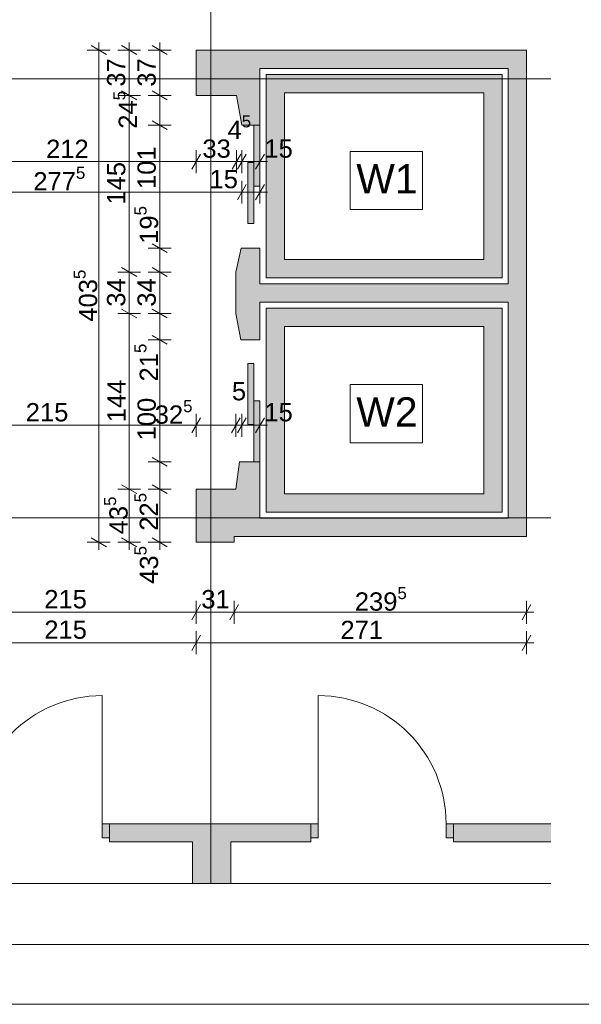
# Paper-space layout 'A-02 INWENTARYZACJA - PIĘTRO -1' of a CAD drawing. Header units: millimetres. Extents: x 0 to 594, y 0 to 350.
# Tile 5 of 10: x 237 to 283, y 0 to 81. Entities that reach past the tile are written whole.
import ezdxf
from ezdxf.xclip import XClip

# ---------------------------------------------------------------- set-up
doc = ezdxf.new("R2010")
doc.units = ezdxf.units.MM
doc.header["$MEASUREMENT"] = 0
doc.header["$XCLIPFRAME"] = 0
for name, pattern in [('ACAD_ISO03W100', [300, 120, -180]), ('DASHDOTX2', [1000, 500, -250, 0, -250]), ('PRZERYWANA_DU_A', [550, 350.0000000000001, -199.9999999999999])]:
    doc.linetypes.add(name, pattern=pattern)
for name, color, linetype, lineweight in [('0_Nr_pióra__2', 8, 'Continuous', 13), ('A_Arkusz_Nr_pióra__1', 7, 'Continuous', 20), ('A_linie przekroju_Nr_pióra__1', 7, 'Continuous', 20), ('A_opis pomieszczeń_Nr_pióra__1', 7, 'Continuous', 20), ('A_winda_Nr_pióra__1', 7, 'Continuous', 20), ('A_wymiary_Nr_pióra__1', 7, 'Continuous', 20), ('A_wymiary_Nr_pióra__2', 8, 'Continuous', 13), ('A_ściany_Nr_pióra__1', 7, 'Continuous', 20), ('Drzwi Archicad_Nr_pióra__1', 7, 'Continuous', 20)]:
    doc.layers.add(name, color=color, linetype=linetype, lineweight=lineweight)
doc.layers.add('A_osie_Nr_pióra__16', color=7, linetype='Continuous', lineweight=5, true_color=0x0f0f0f)
for name, color, linetype in [('A_podrys', 7, 'Continuous'), ('A_winda', 7, 'Continuous'), ('A_ściany', 7, 'Continuous'), ('Drzwi Archicad', 7, 'Continuous')]:
    doc.layers.add(name, color=color, linetype=linetype)
doc.styles.add('STYL_AUTOMATYCZNY_1', font='arial.ttf')
doc.styles.add('STYL_AUTOMATYCZNY_4', font='arial.ttf')

# ---------------------------------------------------------------- blocks, each defined once
blk = doc.blocks.new('Rysunek_2_2', base_point=(-1588.841559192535, -369.1745078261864))
at = {"layer": 'A_winda', "linetype": 'Continuous', "lineweight": 0, "true_color": 0xfdfdfd}
h = blk.add_hatch(color=7, dxfattribs=at)
h.paths.add_polyline_path([(256.9897747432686, 76.25032627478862), (256.9897747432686, 59.57582627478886), (276.3497747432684, 59.57582627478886), (276.3497747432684, 76.25032627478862)])
h.paths.add_polyline_path([(274.8497747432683, 74.75032627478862), (274.8497747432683, 61.07582627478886), (258.4897747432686, 61.07582627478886), (258.4897747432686, 74.75032627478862)], flags=0)
for points in [[(255.9897747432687, 67.09894803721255), (256.4897747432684, 67.09894803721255), (256.4897747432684, 72.09894803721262), (255.9897747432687, 72.09894803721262)], [(255.4897747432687, 64.03951074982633), (255.9897747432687, 64.03951074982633), (255.9897747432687, 69.03951074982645), (255.4897747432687, 69.03951074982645)], [(255.4897747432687, 52.54004561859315), (255.4897747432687, 47.5400456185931), (255.9897747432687, 47.5400456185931), (255.9897747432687, 52.54004561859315)], [(255.9897747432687, 49.48060833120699), (255.9897747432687, 44.48060833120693), (256.4897747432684, 44.48060833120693), (256.4897747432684, 49.48060833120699)]]:
    blk.add_hatch(color=7, dxfattribs=at).paths.add_polyline_path(points)
h = blk.add_hatch(color=7, dxfattribs=at)
h.paths.add_polyline_path([(276.3497747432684, 57.0758262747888), (256.9897747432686, 57.0758262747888), (256.9897747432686, 40.36832627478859), (276.3497747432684, 40.36832627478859)])
h.paths.add_polyline_path([(274.8497747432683, 55.5758262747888), (274.8497747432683, 41.86832627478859), (258.4897747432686, 41.86832627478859), (258.4897747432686, 55.5758262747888)], flags=0)
at = {"layer": 'A_ściany', "linetype": 'Continuous', "lineweight": 0, "true_color": 0x000000}
for points in [[(251.2597747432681, 74.53753126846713), (254.5563791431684, 74.53753126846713), (254.9997748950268, 72.0989481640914), (256.4897747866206, 72.09894756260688), (256.4897747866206, 78.25032627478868), (251.2597747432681, 78.25032627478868)], [(278.3497747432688, 78.25032627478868), (256.4897747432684, 78.25032627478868), (256.4897747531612, 76.75032627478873), (278.3497747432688, 76.75032627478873)], [(278.3497747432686, 38.36832627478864), (278.3497747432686, 76.75032627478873), (276.8497747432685, 76.75032627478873), (276.8497747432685, 39.86832627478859)], [(254.5035742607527, 56.64935711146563), (254.9107508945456, 54.48060894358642), (256.4897749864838, 54.4806082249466), (256.4897753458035, 61.99894799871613), (254.9497741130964, 61.99894799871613), (254.5035742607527, 60.04935693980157)], [(256.4897748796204, 57.57582627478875), (276.8497747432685, 57.57582627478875), (276.8497747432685, 59.07582627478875), (256.4897748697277, 59.07582627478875)], [(254.515534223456, 42.23753090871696), (251.2597747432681, 42.23753090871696), (251.2597747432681, 37.88542103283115), (254.3786890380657, 37.88542103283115), (254.3786890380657, 38.36832577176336), (256.4897746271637, 38.36832577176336), (256.4897749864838, 44.48060799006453), (254.810750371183, 44.48060799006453)], [(256.4897750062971, 38.36832627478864), (278.3497747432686, 38.36832627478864), (276.8497747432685, 39.86832627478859), (256.4897749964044, 39.86832627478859)], [(244.1525146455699, 14.81032627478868), (244.1525146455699, 13.31032627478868), (260.6555497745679, 13.31032627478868), (260.6555497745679, 14.81032627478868)], [(272.3555517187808, 14.8103254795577), (272.3555517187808, 13.31032839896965), (280.3497720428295, 13.31032839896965), (280.3497720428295, 14.8103254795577)], [(250.9555508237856, 9.900328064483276), (254.095550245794, 9.900328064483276), (254.095550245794, 13.31032641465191), (250.9555508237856, 13.31032641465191)]]:
    blk.add_hatch(color=18, dxfattribs=at).paths.add_polyline_path(points)
at = {"layer": 'Drzwi Archicad', "linetype": 'Continuous', "lineweight": 0, "true_color": 0xfdfdfd}
for points in [[(244.1525146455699, 14.81032627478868), (243.5525146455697, 14.81032627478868), (243.5525146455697, 13.66032627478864), (244.1525146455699, 13.66032627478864)], [(260.6555497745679, 14.81032627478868), (260.6555497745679, 13.66032627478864), (261.2555497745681, 13.66032627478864), (261.2555497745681, 14.81032627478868)], [(272.3555497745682, 13.66032627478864), (272.3555497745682, 14.81032627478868), (271.7555497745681, 14.81032627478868), (271.7555497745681, 13.66032627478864)]]:
    blk.add_hatch(color=7, dxfattribs=at).paths.add_polyline_path(points)
at = {"layer": '0_Nr_pióra__2', "color": 8, "linetype": 'PRZERYWANA_DU_A', "lineweight": 13, "flags": 128}
blk.add_lwpolyline([(195.3497747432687, 9.90032627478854), (280.3497747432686, 9.90032627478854)], dxfattribs=at)
at = {"layer": 'A_linie przekroju_Nr_pióra__1', "color": 7, "linetype": 'ACAD_ISO03W100', "lineweight": 20}
blk.add_line((49.38354783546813, 47.73302794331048), (280.3497761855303, 47.73302794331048), dxfattribs=at)
at = {"layer": 'A_opis pomieszczeń_Nr_pióra__1', "color": 7, "linetype": 'Continuous', "lineweight": 20}
for p, q in [((269.8275156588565, 69.94180768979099), (263.8905733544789, 69.94180768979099)), ((263.8905733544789, 69.94180768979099), (263.8905733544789, 65.17052913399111)), ((269.8275156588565, 65.17052913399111), (269.8275156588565, 69.94180768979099)), ((263.8905733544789, 65.17052913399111), (269.8275156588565, 65.17052913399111)), ((269.8275156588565, 50.82675163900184), (263.8905733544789, 50.82675163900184)), ((263.8905733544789, 50.82675163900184), (263.8905733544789, 46.05547308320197)), ((269.8275156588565, 46.05547308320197), (269.8275156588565, 50.82675163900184)), ((263.8905733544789, 46.05547308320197), (269.8275156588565, 46.05547308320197))]:
    blk.add_line(p, q, dxfattribs=at)
at = {"layer": 'A_osie_Nr_pióra__16', "color": 250, "linetype": 'DASHDOTX2', "lineweight": 5, "true_color": 0x0f0f0f}
for p, q in [((252.4555510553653, 159.3583008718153), (252.4555510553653, 9.900326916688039)), ((280.3497738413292, 75.90032375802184), (56.15088230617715, 75.90032375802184)), ((280.3497738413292, 39.90032982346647), (56.15088230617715, 39.90032982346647))]:
    blk.add_line(p, q, dxfattribs=at)
at = {"layer": 'A_winda_Nr_pióra__1', "color": 7, "linetype": 'PRZERYWANA_DU_A', "lineweight": 20, "flags": 128}
for points in [[(256.9897747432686, 76.25032627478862), (276.3497747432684, 76.25032627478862), (276.3497747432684, 59.57582627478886), (256.9897747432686, 59.57582627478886)], [(274.8497747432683, 74.75032627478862), (274.8497747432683, 61.07582627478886), (258.4897747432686, 61.07582627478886), (258.4897747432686, 74.75032627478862)], [(276.3497747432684, 57.0758262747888), (256.9897747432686, 57.0758262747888), (256.9897747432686, 40.36832627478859), (276.3497747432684, 40.36832627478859)], [(274.8497747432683, 55.5758262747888), (274.8497747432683, 41.86832627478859), (258.4897747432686, 41.86832627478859), (258.4897747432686, 55.5758262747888)]]:
    blk.add_lwpolyline(points, close=True, dxfattribs=at)
at = {"layer": 'A_winda_Nr_pióra__1', "color": 7, "linetype": 'Continuous', "lineweight": 20, "flags": 128}
for points in [[(255.9897747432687, 67.09894803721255), (255.9897747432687, 72.09894803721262), (256.4897747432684, 72.09894803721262), (256.4897747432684, 67.09894803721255)], [(255.4897747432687, 64.03951074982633), (255.4897747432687, 69.03951074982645), (255.9897747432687, 69.03951074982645), (255.9897747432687, 64.03951074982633)], [(255.4897747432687, 52.54004561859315), (255.4897747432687, 47.5400456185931), (255.9897747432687, 47.5400456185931), (255.9897747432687, 52.54004561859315)], [(255.9897747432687, 49.48060833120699), (255.9897747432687, 44.48060833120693), (256.4897747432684, 44.48060833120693), (256.4897747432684, 49.48060833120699)]]:
    blk.add_lwpolyline(points, close=True, dxfattribs=at)
at = {"layer": 'A_wymiary_Nr_pióra__1', "color": 7, "linetype": 'Continuous', "lineweight": 20}
for p, q in [((243.8847749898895, 77.88948385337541), (242.6347755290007, 78.61117034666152)), ((246.3847739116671, 77.88948385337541), (245.1347744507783, 78.61117034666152)), ((248.8847765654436, 77.88948385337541), (247.6347733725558, 78.61117034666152)), ((245.1347744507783, 74.89837626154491), (246.3847739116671, 74.17668603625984)), ((247.6347733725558, 74.89837626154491), (248.8847765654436, 74.17668603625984)), ((247.6347733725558, 72.45979111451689), (248.8847765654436, 71.73810462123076)), ((251.6206191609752, 69.72398583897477), (250.8989326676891, 68.473986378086)), ((254.9172244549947, 69.72398583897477), (254.1955342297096, 68.473986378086)), ((255.3606195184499, 69.72398583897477), (254.6389292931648, 68.473986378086)), ((256.1289298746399, 68.473986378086), (256.850620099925, 69.72398583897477)), ((255.3606195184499, 67.22398318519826), (254.6389292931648, 65.97398372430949)), ((256.1289298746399, 65.97398372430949), (256.850620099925, 67.22398318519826)), ((247.6347733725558, 62.35979278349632), (248.8847765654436, 61.63810255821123)), ((245.1347744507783, 60.41020026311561), (246.3847739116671, 59.68851376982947)), ((247.6347733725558, 60.41020026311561), (248.8847765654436, 59.68851376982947)), ((245.1347744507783, 57.01019993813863), (246.3847739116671, 56.28851344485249)), ((247.6347733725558, 57.01019993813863), (248.8847765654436, 56.28851344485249)), ((247.6347733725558, 54.84145324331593), (248.8847765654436, 54.1197667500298)), ((251.6206191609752, 48.10560938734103), (250.8989326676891, 46.85560992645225)), ((254.8763777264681, 48.10560938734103), (254.154691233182, 46.85560992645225)), ((255.3606195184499, 48.10560938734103), (254.6389292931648, 46.85560992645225)), ((256.1289298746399, 46.85560992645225), (256.850620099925, 48.10560938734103)), ((247.6347733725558, 44.84145382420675), (248.8847765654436, 44.11976359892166)), ((245.1347744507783, 42.59837317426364), (246.3847739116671, 41.87668668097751)), ((247.6347733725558, 42.59837317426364), (248.8847765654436, 41.87668668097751)), ((242.6347755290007, 38.2462652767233), (243.8847749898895, 37.52457878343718)), ((245.1347744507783, 38.2462652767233), (246.3847739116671, 37.52457878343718)), ((247.6347733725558, 38.2462652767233), (248.8847765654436, 37.52457878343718)), ((251.6206191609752, 32.77532648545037), (250.8989326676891, 31.52532702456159)), ((254.7395327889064, 32.77532648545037), (254.0178462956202, 31.52532702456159)), ((277.9889308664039, 31.52532702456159), (278.71061735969, 32.77532648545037)), ((251.6206191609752, 30.27532756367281), (250.8989326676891, 29.02532810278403)), ((277.9889308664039, 29.02532810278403), (278.71061735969, 30.27532756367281))]:
    blk.add_line(p, q, dxfattribs=at)
at = {"layer": 'A_wymiary_Nr_pióra__2', "color": 8, "linetype": 'Continuous', "lineweight": 13}
for p, q in [((243.2597733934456, 78.25032710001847), (243.2597733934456, 78.86157628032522)), ((245.7597760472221, 78.25032710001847), (245.7597760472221, 78.86157628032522)), ((248.2597749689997, 78.25032710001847), (248.2597749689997, 78.86157628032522)), ((244.1972739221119, 78.25032710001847), (242.3222765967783, 78.25032710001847)), ((243.2597733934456, 37.88542203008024), (243.2597733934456, 78.25032710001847)), ((246.6972765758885, 78.25032710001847), (244.8222755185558, 78.25032710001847)), ((245.7597760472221, 74.53752928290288), (245.7597760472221, 78.25032710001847)), ((249.197275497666, 78.25032710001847), (247.3222744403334, 78.25032710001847)), ((248.2597749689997, 74.53752928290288), (248.2597749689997, 78.25032710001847)), ((246.6972765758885, 74.53752928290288), (244.8222755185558, 74.53752928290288)), ((245.7597760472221, 60.04935701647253), (245.7597760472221, 74.53752928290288)), ((249.197275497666, 74.53752928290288), (247.3222744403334, 74.53752928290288)), ((248.2597749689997, 72.09894786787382), (248.2597749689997, 74.53752928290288)), ((249.197275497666, 72.09894786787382), (247.3222744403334, 72.09894786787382)), ((248.2597749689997, 61.99894953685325), (248.2597749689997, 72.09894786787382)), ((251.2597759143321, 68.16148371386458), (251.2597759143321, 70.03648477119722)), ((254.5563774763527, 68.16148371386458), (254.5563774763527, 70.03648477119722)), ((254.9997762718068, 68.16148371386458), (254.9997762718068, 70.03648477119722)), ((256.489773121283, 68.16148371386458), (256.489773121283, 70.03648477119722)), ((230.0597752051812, 69.0989842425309), (251.2597759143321, 69.0989842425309)), ((251.2597759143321, 69.0989842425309), (254.5563774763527, 69.0989842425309)), ((254.5563774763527, 69.0989842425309), (254.9997762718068, 69.0989842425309)), ((254.9997762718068, 69.0989842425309), (256.489773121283, 69.0989842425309)), ((256.489773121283, 69.0989842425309), (257.1010260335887, 69.0989842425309)), ((254.9997762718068, 65.66148479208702), (254.9997762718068, 67.53648584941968)), ((256.489773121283, 65.66148479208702), (256.489773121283, 67.53648584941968)), ((227.2597758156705, 66.59898532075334), (254.9997762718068, 66.59898532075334)), ((254.9997762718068, 66.59898532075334), (256.489773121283, 66.59898532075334)), ((256.489773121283, 66.59898532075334), (257.1010260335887, 66.59898532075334)), ((249.197275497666, 61.99894953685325), (247.3222744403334, 61.99894953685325)), ((248.2597749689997, 60.04935701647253), (248.2597749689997, 61.99894953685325)), ((246.6972765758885, 60.04935701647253), (244.8222755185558, 60.04935701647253)), ((245.7597760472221, 56.64935669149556), (245.7597760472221, 60.04935701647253)), ((249.197275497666, 60.04935701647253), (247.3222744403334, 60.04935701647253)), ((248.2597749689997, 56.64935669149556), (248.2597749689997, 60.04935701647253)), ((246.6972765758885, 56.64935669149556), (244.8222755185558, 56.64935669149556)), ((245.7597760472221, 42.23752992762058), (245.7597760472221, 56.64935669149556)), ((249.197275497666, 56.64935669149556), (247.3222744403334, 56.64935669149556)), ((248.2597749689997, 54.48060999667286), (248.2597749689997, 56.64935669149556)), ((249.197275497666, 54.48060999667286), (247.3222744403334, 54.48060999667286)), ((248.2597749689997, 44.48060684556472), (248.2597749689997, 54.48060999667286)), ((251.2597759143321, 46.54310726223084), (251.2597759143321, 48.41810831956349)), ((254.515534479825, 46.54310726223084), (254.515534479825, 48.41810831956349)), ((254.9997762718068, 46.54310726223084), (254.9997762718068, 48.41810831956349)), ((256.489773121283, 46.54310726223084), (256.489773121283, 48.41810831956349)), ((229.7597747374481, 47.48060779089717), (251.2597759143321, 47.48060779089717)), ((251.2597759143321, 47.48060779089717), (254.515534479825, 47.48060779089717)), ((254.515534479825, 47.48060779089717), (254.9997762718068, 47.48060779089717)), ((254.9997762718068, 47.48060779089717), (256.489773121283, 47.48060779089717)), ((256.489773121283, 47.48060779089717), (257.1010260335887, 47.48060779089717)), ((249.197275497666, 44.48060684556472), (247.3222744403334, 44.48060684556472)), ((248.2597749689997, 42.23752992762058), (248.2597749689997, 44.48060684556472)), ((246.6972765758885, 42.23752992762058), (244.8222755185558, 42.23752992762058)), ((245.7597760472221, 37.88542203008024), (245.7597760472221, 42.23752992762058)), ((249.197275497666, 42.23752992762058), (247.3222744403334, 42.23752992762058)), ((248.2597749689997, 37.88542203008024), (248.2597749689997, 42.23752992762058)), ((244.1972739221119, 37.88542203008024), (242.3222765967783, 37.88542203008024)), ((243.2597733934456, 37.27417284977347), (243.2597733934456, 37.88542203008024)), ((246.6972765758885, 37.88542203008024), (244.8222755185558, 37.88542203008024)), ((245.7597760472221, 37.27417284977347), (245.7597760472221, 37.88542203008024)), ((249.197275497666, 37.88542203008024), (247.3222744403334, 37.88542203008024)), ((248.2597749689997, 37.27417284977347), (248.2597749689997, 37.88542203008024)), ((251.2597759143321, 31.21282809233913), (251.2597759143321, 33.08782541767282)), ((254.3786895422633, 31.21282809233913), (254.3786895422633, 33.08782541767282)), ((278.349774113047, 31.21282809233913), (278.349774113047, 33.08782541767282)), ((229.7597747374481, 32.1503248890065), (251.2597759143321, 32.1503248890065)), ((251.2597759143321, 32.1503248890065), (254.3786895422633, 32.1503248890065)), ((254.3786895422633, 32.1503248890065), (278.349774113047, 32.1503248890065)), ((278.349774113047, 32.1503248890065), (278.9610232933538, 32.1503248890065)), ((251.2597759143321, 28.71282543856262), (251.2597759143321, 30.58782649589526)), ((278.349774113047, 28.71282543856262), (278.349774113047, 30.58782649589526)), ((229.7597747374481, 29.65032596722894), (251.2597759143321, 29.65032596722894)), ((251.2597759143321, 29.65032596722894), (278.349774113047, 29.65032596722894)), ((278.349774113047, 29.65032596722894), (278.9610232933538, 29.65032596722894))]:
    blk.add_line(p, q, dxfattribs=at)
at = {"layer": 'A_ściany_Nr_pióra__1', "color": 7, "linetype": 'Continuous', "lineweight": 20}
for p, q in [((256.489773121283, 72.09894786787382), (254.9997762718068, 72.09894786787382)), ((254.9497749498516, 61.99894953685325), (256.4897768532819, 61.99894953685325)), ((256.489773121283, 54.48060999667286), (254.9107494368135, 54.48060999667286)), ((254.8107505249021, 44.48060684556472), (256.489773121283, 44.48060684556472)), ((244.152516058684, 14.81032696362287), (244.622512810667, 14.81032696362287)), ((244.152516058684, 14.81032696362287), (244.152516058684, 13.66032641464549)), ((260.6555497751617, 14.81032696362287), (260.1855492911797, 14.81032696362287)), ((260.6555497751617, 14.81032696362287), (260.6555497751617, 13.66032641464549)), ((272.3555493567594, 14.81032696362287), (272.8255498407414, 14.81032696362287)), ((272.3555493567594, 14.81032696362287), (272.3555493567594, 13.66032641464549)), ((244.152516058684, 13.66032641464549), (244.152516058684, 13.31032462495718)), ((244.152516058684, 13.31032462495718), (244.5225138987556, 13.31032462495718)), ((260.6555497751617, 13.31032462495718), (260.2855482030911, 13.31032462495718)), ((260.6555497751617, 13.66032641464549), (260.6555497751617, 13.31032462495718)), ((272.3555493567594, 13.66032641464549), (272.3555493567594, 13.31032462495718)), ((272.3555493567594, 13.31032462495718), (272.72555092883, 13.31032462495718))]:
    blk.add_line(p, q, dxfattribs=at)
at = {"layer": 'A_ściany_Nr_pióra__1', "color": 7, "linetype": 'Continuous', "lineweight": 20, "flags": 128}
for points in [[(256.4897747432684, 78.25032627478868), (251.2597747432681, 78.25032627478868)], [(251.2597747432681, 78.25032627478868), (251.2597747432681, 74.53753107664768)], [(278.3497747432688, 78.25032627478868), (256.4897747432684, 78.25032627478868)], [(278.3497747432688, 76.75032627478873), (278.3497747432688, 78.25032627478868)], [(256.4897747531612, 76.75032627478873), (276.8497747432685, 76.75032627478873)], [(256.489774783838, 72.09894756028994), (256.4897747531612, 76.75032627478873)], [(276.8497747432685, 76.75032627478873), (276.8497747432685, 59.07582627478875)], [(278.3497747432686, 38.36832627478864), (278.3497747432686, 76.75032627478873)], [(251.2597747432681, 74.53753107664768), (254.5563792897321, 74.53753107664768)], [(254.5563792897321, 74.53753107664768), (254.9997747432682, 72.09894803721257)], [(254.9497747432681, 61.99894803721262), (254.5035741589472, 60.0493568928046)], [(256.4897748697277, 59.07582627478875), (256.4897748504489, 61.99894786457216)], [(254.5035741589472, 60.0493568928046), (254.5035741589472, 56.64935709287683)], [(276.8497747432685, 59.07582627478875), (256.4897748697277, 59.07582627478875)], [(256.4897748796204, 57.57582627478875), (276.8497747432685, 57.57582627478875)], [(256.4897749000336, 54.48060831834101), (256.4897748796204, 57.57582627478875)], [(276.8497747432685, 57.57582627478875), (276.8497747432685, 39.86832627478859)], [(254.5035741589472, 56.64935709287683), (254.9107508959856, 54.48060885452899)], [(254.8107505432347, 44.48060833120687), (254.515534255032, 42.2375309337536)], [(256.4897749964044, 39.86832627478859), (256.4897749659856, 44.48060779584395)], [(254.515534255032, 42.2375309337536), (251.259775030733, 42.2375309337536)], [(251.259775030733, 42.2375309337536), (251.259775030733, 37.88542103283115)], [(276.8497747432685, 39.86832627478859), (256.4897749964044, 39.86832627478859)], [(254.3786890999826, 37.88542103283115), (254.3786890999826, 38.36832614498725)], [(254.3786890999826, 38.36832614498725), (256.4897750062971, 38.36832614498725)], [(256.4897750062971, 38.36832627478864), (278.3497747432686, 38.36832627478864)], [(251.259775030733, 37.88542103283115), (254.3786890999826, 37.88542103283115)], [(260.6555497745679, 14.81032627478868), (244.1525146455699, 14.81032627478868)], [(280.3497747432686, 14.81032627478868), (272.3555497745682, 14.81032627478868)], [(244.1525146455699, 13.31032627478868), (250.9555497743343, 13.31032627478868)], [(250.9555497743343, 13.31032627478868), (250.9555497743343, 9.90032627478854)], [(254.0955497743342, 13.31032627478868), (260.6555497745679, 13.31032627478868)], [(254.0955497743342, 9.90032627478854), (254.0955497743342, 13.31032627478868)], [(272.3555497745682, 13.31032627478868), (280.3497747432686, 13.31032627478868)]]:
    blk.add_lwpolyline(points, dxfattribs=at)
at = {"layer": 'Drzwi Archicad_Nr_pióra__1', "color": 7, "linetype": 'Continuous', "lineweight": 20}
for p, q in [((256.489773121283, 72.09894786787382), (254.9997762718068, 72.09894786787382)), ((254.9497749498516, 61.99894953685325), (256.4897768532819, 61.99894953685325)), ((256.489773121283, 54.48060999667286), (254.9107494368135, 54.48060999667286)), ((254.8107505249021, 44.48060684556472), (256.489773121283, 44.48060684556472)), ((243.5525151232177, 14.81032696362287), (243.5525151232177, 25.31032467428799)), ((261.255550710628, 14.81032696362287), (261.255550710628, 25.31032467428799)), ((244.152516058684, 14.81032696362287), (243.5525151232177, 14.81032696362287)), ((243.5525151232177, 14.81032696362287), (243.5525151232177, 13.66032641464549)), ((244.152516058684, 13.66032641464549), (244.152516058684, 14.81032696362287)), ((244.152516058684, 14.81032696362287), (244.152516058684, 13.66032641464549)), ((244.152516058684, 14.81032696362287), (244.152516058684, 13.66032641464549)), ((244.152516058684, 14.81032696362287), (244.622512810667, 14.81032696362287)), ((244.152516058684, 14.81032696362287), (244.622512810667, 14.81032696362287)), ((260.6555497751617, 14.81032696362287), (260.1855492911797, 14.81032696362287)), ((260.6555497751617, 14.81032696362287), (260.1855492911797, 14.81032696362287)), ((260.6555497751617, 14.81032696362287), (261.255550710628, 14.81032696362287)), ((260.6555497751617, 13.66032641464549), (260.6555497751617, 14.81032696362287)), ((260.6555497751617, 14.81032696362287), (260.6555497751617, 13.66032641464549)), ((260.6555497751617, 14.81032696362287), (260.6555497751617, 13.66032641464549)), ((261.255550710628, 14.81032696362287), (261.255550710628, 13.66032641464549)), ((271.7555484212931, 13.66032641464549), (271.7555484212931, 14.81032696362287)), ((271.7555484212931, 14.81032696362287), (272.3555493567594, 14.81032696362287)), ((272.3555493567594, 14.81032696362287), (272.3555493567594, 13.66032641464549)), ((272.3555493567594, 14.81032696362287), (272.3555493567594, 13.66032641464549)), ((272.3555493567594, 14.81032696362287), (272.3555493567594, 13.66032641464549)), ((272.3555493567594, 14.81032696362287), (272.8255498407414, 14.81032696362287)), ((272.3555493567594, 14.81032696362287), (272.8255498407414, 14.81032696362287)), ((243.5525151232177, 13.66032641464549), (244.152516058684, 13.66032641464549)), ((244.152516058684, 13.66032641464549), (244.152516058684, 13.31032462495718)), ((244.152516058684, 13.66032641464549), (244.152516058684, 13.31032462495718)), ((244.152516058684, 13.31032462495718), (244.5225138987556, 13.31032462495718)), ((244.152516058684, 13.31032462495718), (244.5225138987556, 13.31032462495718)), ((260.6555497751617, 13.31032462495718), (260.2855482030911, 13.31032462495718)), ((260.6555497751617, 13.31032462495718), (260.2855482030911, 13.31032462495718)), ((261.255550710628, 13.66032641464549), (260.6555497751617, 13.66032641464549)), ((260.6555497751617, 13.66032641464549), (260.6555497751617, 13.31032462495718)), ((260.6555497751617, 13.66032641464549), (260.6555497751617, 13.31032462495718)), ((272.3555493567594, 13.66032641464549), (271.7555484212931, 13.66032641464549)), ((272.3555493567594, 13.66032641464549), (272.3555493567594, 13.31032462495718)), ((272.3555493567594, 13.66032641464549), (272.3555493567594, 13.31032462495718)), ((272.3555493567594, 13.31032462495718), (272.72555092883, 13.31032462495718)), ((272.3555493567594, 13.31032462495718), (272.72555092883, 13.31032462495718))]:
    blk.add_line(p, q, dxfattribs=at)
for centre, radius, start, end in [((243.5525146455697, 14.81032627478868), 10.50000000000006, 90, 180), ((261.2555497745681, 14.81032627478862), 10.50000000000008, 0, 90)]:
    blk.add_arc(centre, radius, start, end, dxfattribs=at)
at = {"layer": 'A_opis pomieszczeń_Nr_pióra__1', "color": 7, "linetype": 'Continuous', "lineweight": 20, "char_height": 2.399901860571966, "attachment_point": 4, "style": 'STYL_AUTOMATYCZNY_1'}
for s, insert in [('\\A1;{\\pql;\\fArial|b0|i0|c238|p0;\\W1.000000;W1}', (264.3905716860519, 67.69330950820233)), ('\\A1;{\\pql;\\fArial|b0|i0|c238|p0;\\W1.000000;W2}', (264.3905716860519, 48.57825269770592))]:
    blk.add_mtext(s, dxfattribs=dict(at, insert=insert))
at = {"layer": 'A_wymiary_Nr_pióra__1', "color": 7, "linetype": 'Continuous', "lineweight": 20, "char_height": 1.5, "attachment_point": 7, "rotation": 90, "style": 'STYL_AUTOMATYCZNY_1'}
for s, insert in [('\\A1;{\\pql;\\fArial|b0|i0|c238|p0;\\W1.000000;24\\fArial|b0|i0|c238|p0;\\W1.000000;\\A1{\\H.66x;\\S5^  ;}}', (246.8339314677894, 71.7966045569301)), ('\\A1;{\\pql;\\fArial|b0|i0|c238|p0;\\W1.000000;19\\fArial|b0|i0|c238|p0;\\W1.000000;\\A1{\\H.66x;\\S5^  ;}}', (248.5674694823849, 62.36019809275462)), ('\\A1;{\\pql;\\fArial|b0|i0|c238|p0;\\W1.000000;403\\fArial|b0|i0|c238|p0;\\W1.000000;\\A1{\\H.66x;\\S5^  ;}}', (243.5684739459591, 55.97419365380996)), ('\\A1;{\\pql;\\fArial|b0|i0|c238|p0;\\W1.000000;21\\fArial|b0|i0|c238|p0;\\W1.000000;\\A1{\\H.66x;\\S5^  ;}}', (248.5589315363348, 51.07608879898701)), ('\\A1;{\\pql;\\fArial|b0|i0|c238|p0;\\W1.000000;22\\fArial|b0|i0|c238|p0;\\W1.000000;\\A1{\\H.66x;\\S5^  ;}}', (248.5589315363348, 38.83301087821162)), ('\\A1;{\\pql;\\fArial|b0|i0|c238|p0;\\W1.000000;43\\fArial|b0|i0|c238|p0;\\W1.000000;\\A1{\\H.66x;\\S5^  ;}}', (246.0684739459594, 38.53984098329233)), ('\\A1;{\\pql;\\fArial|b0|i0|c238|p0;\\W1.000000;43\\fArial|b0|i0|c238|p0;\\W1.000000;\\A1{\\H.66x;\\S5^  ;}}', (248.5684739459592, 34.48090097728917))]:
    blk.add_mtext(s, dxfattribs=dict(at, insert=insert))
at = {"layer": 'A_wymiary_Nr_pióra__1', "color": 7, "linetype": 'Continuous', "lineweight": 20, "char_height": 1.5, "attachment_point": 7, "rotation": 90, "style": 'STYL_AUTOMATYCZNY_4'}
for s, insert, width in [('\\A1;{\\pql;\\fArial|b0|i0|c238|p0;\\W1.000000;37}', (245.4597750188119, 75.24984119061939), 2.288175), ('\\A1;{\\pql;\\fArial|b0|i0|c238|p0;\\W1.000000;37}', (247.9597750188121, 75.24984119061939), 2.288175), ('\\A1;{\\pql;\\fArial|b0|i0|c238|p0;\\W1.000000;101}', (247.9597750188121, 66.85445556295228), 3.432255), ('\\A1;{\\pql;\\fArial|b0|i0|c238|p0;\\W1.000000;145}', (245.4597750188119, 65.57731645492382), 3.432255), ('\\A1;{\\pql;\\fArial|b0|i0|c238|p0;\\W1.000000;34}', (245.4597750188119, 57.20526950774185), 2.288175), ('\\A1;{\\pql;\\fArial|b0|i0|c238|p0;\\W1.000000;34}', (247.9597750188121, 57.20526950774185), 2.288175), ('\\A1;{\\pql;\\fArial|b0|i0|c238|p0;\\W1.000000;144}', (245.4597750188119, 47.72731648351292), 3.432255), ('\\A1;{\\pql;\\fArial|b0|i0|c238|p0;\\W1.000000;100}', (247.9597750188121, 46.2428460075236), 3.432255)]:
    blk.add_mtext(s, dxfattribs=dict(at, insert=insert, width=width))
at = {"layer": 'A_wymiary_Nr_pióra__1', "color": 7, "linetype": 'Continuous', "lineweight": 20, "char_height": 1.5, "attachment_point": 7, "style": 'STYL_AUTOMATYCZNY_1'}
for s, insert in [('\\A1;{\\pql;\\fArial|b0|i0|c238|p0;\\W1.000000;4\\fArial|b0|i0|c238|p0;\\W1.000000;\\A1{\\H.66x;\\S5^  ;}}', (253.8284820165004, 70.52482836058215)), ('\\A1;{\\pql;\\fArial|b0|i0|c238|p0;\\W1.000000;277\\fArial|b0|i0|c238|p0;\\W1.000000;\\A1{\\H.66x;\\S5^  ;}}', (237.8920071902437, 66.29982829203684)), ('\\A1;{\\pql;\\fArial|b0|i0|c238|p0;\\W1.000000;32\\fArial|b0|i0|c238|p0;\\W1.000000;\\A1{\\H.66x;\\S5^  ;}}', (247.8552549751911, 47.17190941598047)), ('\\A1;{\\pql;\\fArial|b0|i0|c238|p0;\\W1.000000;239\\fArial|b0|i0|c238|p0;\\W1.000000;\\A1{\\H.66x;\\S5^  ;}}', (264.2705519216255, 31.84162735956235))]:
    blk.add_mtext(s, dxfattribs=dict(at, insert=insert))
at = {"layer": 'A_wymiary_Nr_pióra__1', "color": 7, "linetype": 'Continuous', "lineweight": 20, "char_height": 1.5, "attachment_point": 7, "style": 'STYL_AUTOMATYCZNY_4'}
for s, insert, width in [('\\A1;{\\pql;\\fArial|b0|i0|c238|p0;\\W1.000000;212}', (238.9436472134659, 69.39898480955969), 3.432255), ('\\A1;{\\pql;\\fArial|b0|i0|c238|p0;\\W1.000000;33}', (251.7639895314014, 69.39898480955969), 2.288175), ('\\A1;{\\pql;\\fArial|b0|i0|c238|p0;\\W1.000000;15}', (256.8510248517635, 69.39898480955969), 2.288175), ('\\A1;{\\pql;\\fArial|b0|i0|c238|p0;\\W1.000000;15}', (252.3503497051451, 66.89898480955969), 2.288175), ('\\A1;{\\pql;\\fArial|b0|i0|c238|p0;\\W1.000000;5}', (254.1856115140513, 49.50560841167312), 1.144086), ('\\A1;{\\pql;\\fArial|b0|i0|c238|p0;\\W1.000000;215}', (237.2720123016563, 47.78060834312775), 3.432255), ('\\A1;{\\pql;\\fArial|b0|i0|c238|p0;\\W1.000000;15}', (256.8510248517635, 47.78060834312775), 2.288175), ('\\A1;{\\pql;\\fArial|b0|i0|c238|p0;\\W1.000000;215}', (238.7936473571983, 32.45032628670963), 3.432255), ('\\A1;{\\pql;\\fArial|b0|i0|c238|p0;\\W1.000000;31}', (251.6751445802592, 32.45032628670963), 2.288175), ('\\A1;{\\pql;\\fArial|b0|i0|c238|p0;\\W1.000000;215}', (238.7936473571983, 29.95032628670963), 3.432255), ('\\A1;{\\pql;\\fArial|b0|i0|c238|p0;\\W1.000000;271}', (263.0886473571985, 29.95032628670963), 3.432255)]:
    blk.add_mtext(s, dxfattribs=dict(at, insert=insert, width=width))

psp = doc.layouts.new('A-02 INWENTARYZACJA - PIĘTRO -1')

# ---------------------------------------------------------------- linework, layer by layer
at = {"layer": 'A_Arkusz_Nr_pióra__1', "color": 7, "linetype": 'Continuous', "lineweight": 20}
psp.add_line((589.1, 4.90000140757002), (29.89980349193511, 4.900326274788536), dxfattribs=at)
at = {"layer": 'A_Arkusz_Nr_pióra__1', "color": 7, "linetype": 'Continuous', "lineweight": 20, "flags": 128}
psp.add_lwpolyline([(0, 350), (594, 350), (594, 0), (0, 0)], close=True, dxfattribs=at)

# ---------------------------------------------------------------- block references
at = {"layer": 'A_podrys', "color": 37, "linetype": 'Continuous', "lineweight": 5, "true_color": 0x656532}
ref = psp.add_blockref('Rysunek_2_2', (-1588.841559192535, -369.1745078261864), dxfattribs=at)
XClip(ref).set_block_clipping_path([(29.8998034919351, 9.900326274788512), (280.3497747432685, 218.7103262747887)])

doc.saveas('drawing.dxf')
